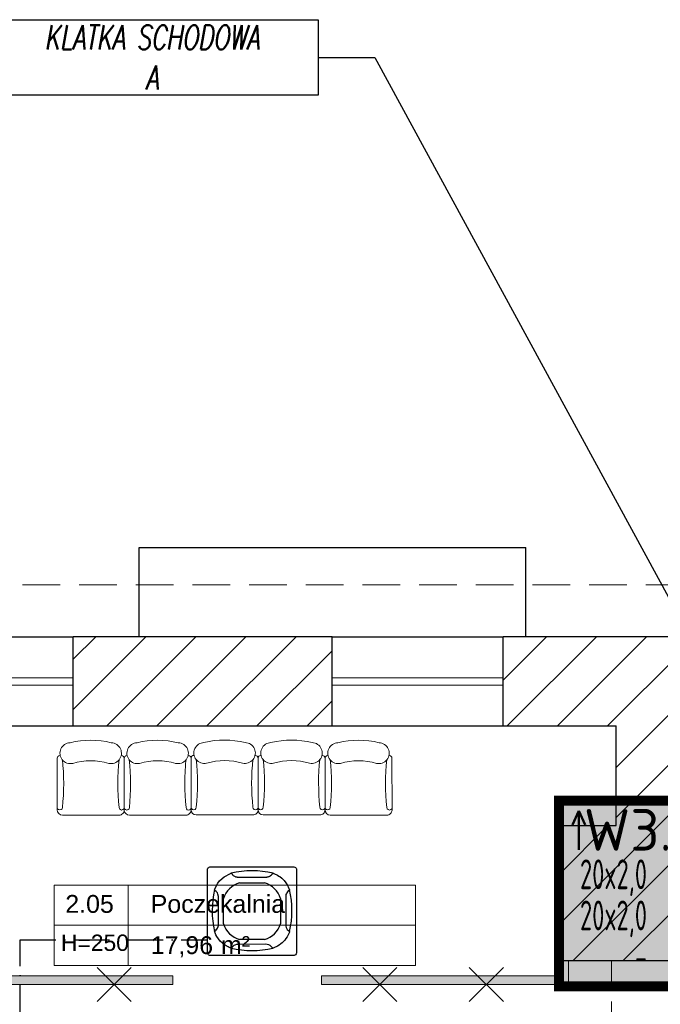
# Model space of a CAD drawing. Header units: millimetres. Extents: x 24385 to 79107, y -56478 to -23676.
# Tile 55 of 256: x 27581 to 28012, y -35209 to -34547. Entities that reach past the tile are written whole.
import ezdxf
from ezdxf.enums import TextEntityAlignment as Align

# ---------------------------------------------------------------- set-up
doc = ezdxf.new("R2010")
doc.units = ezdxf.units.MM
doc.header["$LTSCALE"] = 2
for name, pattern in [('ACAD_ISO10W100', [18, 12, -3, 0, -3]), ('DASHED', [19.05, 12.7, -6.35]), ('HIDDENX2', [19.05, 12.7, -6.35])]:
    doc.linetypes.add(name, pattern=pattern)
for name, color, linetype, lineweight in [('0_OPIS', 7, 'Continuous', 13), ('3DPLAN_A_OKNA', 153, 'Continuous', 5), ('3DPLAN_A_TABELKA POMIESZCZEŃ', 7, 'Continuous', 0), ('3DPLAN_A_WYSOKOŚCI ZMIANA', 144, 'HIDDENX2', 5), ('_WLK_W_OPIS', 211, 'Continuous', 9), ('A_TXT', 7, 'Continuous', 0), ('A_WYBURZENIA', 6, 'Continuous', 0), ('AW_WYM_WEW', 9, 'Continuous', 0)]:
    doc.layers.add(name, color=color, linetype=linetype, lineweight=lineweight)
for name, color, linetype in [('3DPLAN_A_KRESKOWANIE 1', 253, 'Continuous'), ('3DPLAN_A_OPIS', 8, 'Continuous'), ('3DPLAN_A_POMIESZCZENIE NUMER', 100, 'Continuous'), ('3DPLAN_K_DZIAŁOWA NISKIE', 134, 'Continuous'), ('3DPLAN_K_NOŚNA', 7, 'Continuous'), ('3DPLAN_K_OBRYS WIDOK', 242, 'Continuous'), ('_WLK_oznaczenia', 211, 'Continuous'), ('A_POMIESZCZENIE OPIS', 100, 'Continuous'), ('IS_freon_urządzenia', 3, 'DASHED')]:
    doc.layers.add(name, color=color, linetype=linetype)
doc.layers.add('kanalizacja pod stropem skropliny', color=7, linetype='Continuous', lineweight=30, true_color=0x60bb04)
doc.styles.add('ARIAL', font='arial.ttf')
doc.styles.add('isocp', font='isocpeur.ttf', dxfattribs={"width": 0.9})
doc.styles.add('J-ROMANS', font='ROMANS.SHX', dxfattribs={"width": 0.7, "oblique": 10})

# ---------------------------------------------------------------- blocks, each defined once
blk = doc.blocks.new('zw$2C56')
at = {"layer": 'IS_freon_urządzenia', "linetype": 'Continuous'}
for points in [[(-320.9, 376.4), (383.4, 376.4), (389.1, 375.7), (395.9, 373.3), (402.9, 368.2), (407.4, 362.4), (409.8, 356.8), (411.1, 348.4), (411.1, -355.9), (410.3, -362.5), (408.2, -368.2), (402.9, -375.4), (396.1, -380.5), (391.6, -382.3), (387.8, -383.2), (383.7, -383.6), (-321.7, -383.6), (-327.5, -382.8), (-332.2, -381.2), (-337, -378.5), (-340.7, -375.4), (-343.6, -372), (-346.1, -367.9), (-347.6, -364), (-348.5, -359.8), (-348.8, -357.6), (-348.9, 348.4), (-348.5, 352.9), (-347.6, 356.7), (-345.8, 361.1), (-341.9, 366.8), (-338.7, 369.9), (-334.9, 372.6), (-329.1, 375.1), (-325.1, 376), (-320.9, 376.4)], [(-151.6, 319.3), (-149.7, 319.7), (-148.1, 319.8), (-146.5, 319.5), (-145, 318.9), (-143.6, 318), (-142.5, 316.9), (-138.3, 311.3), (-136.6, 309.3), (-135.1, 307.6), (-129.1, 302.1), (-123.5, 297.9), (-119.4, 295.5), (-113.2, 292.4), (-108.5, 290.6), (-106, 290), (-100.9, 288.8), (-97.4, 288.2), (-95.7, 288), (-93.9, 287.8), (-92.2, 287.7), (-90.4, 287.6), (-89.1, 287.6), (151.4, 287.5), (156.7, 287.8), (161.1, 288.3), (165.3, 289.1), (169.5, 290.2), (174.5, 292), (178.6, 293.7), (182.3, 295.9), (185.4, 297.4), (187.7, 298.9), (189.1, 299.9), (197, 306.8), (202.1, 312.7), (205.8, 317.5), (207.7, 318.9), (210, 319.7), (211.6, 319.8), (213.3, 319.5), (216, 318.5), (238.1, 308.4), (248.3, 303.2), (260.8, 295.7), (267.5, 291.5), (285.6, 277.3), (292.1, 271.5), (299.8, 264.1), (306, 257.3), (320.4, 239.3), (326.3, 230.7), (332.4, 220.5), (340.7, 204.5), (346.6, 191), (349.5, 185), (350.8, 180.6), (350.2, 177.5), (349.5, 176), (347.8, 174), (341, 168.9), (333.1, 160.8), (328, 153.7), (324.5, 146.5), (321.3, 138.5), (319.2, 129.1), (318.6, 122.1), (318.6, -118.4), (320, -132.7), (323.4, -143.9), (332, -158.8), (345.1, -171.4), (349.9, -176), (350.8, -179.9), (350.1, -183.1), (347.8, -187.6), (344.7, -195.5), (331.8, -221.4), (321.2, -237.4), (310.5, -251.3), (289.1, -273.5), (276.8, -283.8), (264.2, -293.4), (249.4, -301.4), (217, -317.3), (212.5, -319), (210, -319), (207, -317.8), (204.7, -315.5), (201.6, -311.3), (192.5, -301.9), (185.6, -296.8), (174.5, -291.3), (160.2, -287.5), (150.5, -286.7), (-89.3, -286.9), (-102.6, -288.4), (-115.8, -293), (-124.9, -298.2), (-133, -304.9), (-137.2, -309.3), (-143.6, -317.3), (-148.1, -319.1), (-156.6, -316.1), (-163.9, -312.6), (-172.5, -309.1), (-190.6, -299.8), (-206.2, -289.6), (-221.6, -276.5), (-222.2, -277.2), (-240.5, -259.6), (-255.8, -241.1), (-269.2, -220.2), (-276.8, -206.2), (-284.4, -189), (-287.6, -182.3), (-287.9, -178.3), (-286.8, -175.3), (-283.1, -172), (-275.1, -165.3), (-275.1, -158.2), (-268.3, -158.2), (-263.5, -150), (-260.2, -142.8), (-257.8, -135.3), (-256.1, -124.9), (-255.6, -81.8), (-255.8, -19.6), (-255.9, 123), (-259.3, 141.1), (-264.8, 153), (-274.4, 165.4), (-285, 174), (-287.9, 179), (-287.4, 183.5), (-276, 208.5), (-260.8, 235.7), (-245.6, 254.6), (-223.9, 276.5), (-207.6, 289.4), (-151.8, 319.2)], [(-75.4, 238.9), (138.2, 238.9)], [(-211.2, -111), (-211.2, 103.2)], [(274, 103.2), (274, -111)], [(138.2, -246.7), (-75.4, -246.7)]]:
    blk.add_lwpolyline(points, dxfattribs=at)
for centre, radius, start, end in [((31.9, -425.5), 766.4, 76.49589, 103.52058), ((457.5, 2.1), 766.4, 166.47925, 193.50393), ((-19.4, 47), 199.9, 106.26109, 163.66923), ((82.2, 47), 199.9, 16.33077, 73.73892), ((-394.1, 1.3), 766.4, 346.49589, 13.52058), ((-19.4, -54.8), 199.9, 196.33077, 253.73891), ((82.2, -54.8), 199.9, 286.26108, 343.66923), ((31.1, 426.1), 766.4, 256.47925, 283.50393)]:
    blk.add_arc(centre, radius, start, end, dxfattribs=at)
blk = doc.blocks.new('G$CDB1AC55F')
at = {"layer": 'IS_freon_urządzenia', "xscale": 0.07876787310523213, "yscale": 0.07876787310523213, "zscale": 0.07876787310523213}
blk.add_blockref('zw$2C56', (27.48, 30.22), dxfattribs=at)
blk = doc.blocks.new('sillon 1')
for p, q in [((-0.3305, -0.6887), (-0.3302, -0.1779)), ((-0.3048, -0.1525), (-0.3048, -0.1525)), ((0.3048, -0.1523), (0.3048, -0.1523)), ((0.3302, -0.1777), (0.3299, -0.6886)), ((0.2791, -0.7394), (-0.2797, -0.7395))]:
    blk.add_line(p, q)
for centre, radius, start, end in [((0.0002, -0.8255), 0.8255, 75.76553, 104.26559), ((-0.2003, -0.1283), 0.1029, 91.58521, 282.69594), ((0.2004, -0.1282), 0.1029, 257.33517, 88.44591), ((-0.3048, -0.1779), 0.0254, 90.01556, 180.01556), ((-2.4547, -0.4252), 2.188, 353.75262, 6.15645), ((2.4544, -0.4285), 2.188, 173.75262, 186.15645), ((0.3048, -0.1777), 0.0254, 0.01556, 90.01556), ((0.0002, -0.8382), 0.635, 73.75535, 106.27576), ((-0.3051, -0.6633), 0.0254, 180.01556, 0.01556), ((0.3045, -0.6632), 0.0254, 180.01556, 0.01556), ((-0.2797, -0.6887), 0.0508, 180.01556, 270.01556), ((0.2791, -0.6886), 0.0508, 270.01556, 0.01556)]:
    blk.add_arc(centre, radius, start, end)
blk = doc.blocks.new('tabelka dla tp')
at = {"layer": '3DPLAN_A_TABELKA POMIESZCZEŃ'}
for p, q in [((49.7, 54), (49.7, 0)), ((0, 27), (243.13, 27))]:
    blk.add_line(p, q, dxfattribs=at)
blk.add_lwpolyline([(0, 54), (243.13, 54), (243.13, 0), (0, 0)], close=True, dxfattribs=at)
at = {"layer": '3DPLAN_A_POMIESZCZENIE NUMER', "color": 7, "style": 'ARIAL'}
blk.add_attdef('NUMER', (2.23, 35.39), '', height=12, dxfattribs=at)
at = {"layer": 'A_POMIESZCZENIE OPIS', "insert": (112.2, 19.75), "char_height": 12, "width": 36.4122, "attachment_point": 1, "style": 'ARIAL'}
blk.add_mtext('{\\C7;m²}', dxfattribs=at)
at = {"layer": 'A_POMIESZCZENIE OPIS', "color": 7, "style": 'ARIAL'}
for tag, p in [('NAZWA', (51.73, 35.39)), ('POWIERZCHNIA', (51.06, 7.24))]:
    blk.add_attdef(tag, p, '', height=12, dxfattribs=at)
blk = doc.blocks.new('II pietrooo')
at = {"layer": '3DPLAN_A_KRESKOWANIE 1'}
h = blk.add_hatch(dxfattribs=at)
h.set_pattern_fill('ANSI31', color=256, scale=7.5, style=0)
h.set_pattern_definition([(45, (25713.503, -37486.946), (-16.83798, 16.83798), [])])
h.paths.add_polyline_path([(28996.12, -35640.04), (29220.12, -35640.04), (29220.12, -35744.04), (29268.12, -35744.04), (29268.12, -35638.04), (29280.12, -35638.04), (29280.12, -35618.04), (28996.12, -35618.04)])
h.paths.add_polyline_path([(28878.12, -35618.04), (28627.12, -35618.04), (28627.12, -35638.72), (28681.52, -35638.72), (28681.52, -35640.04), (28878.12, -35640.04)])
h.paths.add_polyline_path([(28627.12, -35774.7), (28669.12, -35774.7), (28669.12, -35692.72), (28627.12, -35692.72)])
h.paths.add_polyline_path([(28558.7, -36657.04), (28739.12, -36657.04), (28739.12, -36571.04), (28671.12, -36571.04), (28671.12, -36518.04), (28657.12, -36518.04), (28657.12, -36236.04), (28700.12, -36236.04), (28700.12, -36016.04), (28669.12, -36016.04), (28669.12, -35828.7), (28627.12, -35828.7), (28627.12, -35865.04), (28626.12, -35886.04), (28626.12, -36572.04), (28558.7, -36572.04)])
h.paths.add_polyline_path([(29268.12, -35964.04), (29268.12, -35847.04), (29220.12, -35847.04), (29220.12, -35964.04)])
h.paths.add_polyline_path([(29503.49, -35638.04), (29503.49, -35618.04), (29460.12, -35618.04), (29460.12, -35600.04), (29450.12, -35600.04), (29450.12, -35618.04), (29383.12, -35618.04), (29383.12, -35638.04)])
h.paths.add_polyline_path([(28853.12, -36657.04), (29038.12, -36657.04), (29038.12, -36571.04), (28853.12, -36571.04)])
h.paths.add_polyline_path([(29151.12, -36657.04), (29338.12, -36657.04), (29338.12, -36571.04), (29270.12, -36571.04), (29270.12, -36518.04), (29220.12, -36518.04), (29220.12, -36571.04), (29151.12, -36571.04)])
h.paths.add_polyline_path([(29634.12, -36571.04), (29451.12, -36571.04), (29451.12, -36657.04), (29634.12, -36657.04)])
h.paths.add_polyline_path([(29935.12, -36571.04), (29869.12, -36571.04), (29869.12, -36518.04), (29822.12, -36518.04), (29822.12, -36571.04), (29747.12, -36571.04), (29747.12, -36657.04), (29935.12, -36657.04)])
h.paths.add_polyline_path([(30049.12, -36657.04), (30229.12, -36657.04), (30229.12, -36572.04), (30152.12, -36572.04), (30152.12, -35868.04), (30205.12, -35868.04), (30205.12, -35846.04), (30137.12, -35846.04), (30137.12, -36571.04), (30049.12, -36571.04)])
h.paths.add_polyline_path([(30416.12, -35967.04), (30444.12, -35967.04), (30444.12, -36519.04), (30416.12, -36519.04), (30416.12, -36572.04), (30344.12, -36572.04), (30344.12, -36657.04), (30525.12, -36657.04), (30525.12, -36569.04), (30491.12, -36569.04), (30491.12, -35961.04), (30561.12, -35961.04), (30561.12, -35942.04), (30464.12, -35942.04), (30464.12, -35846.04), (30308.12, -35846.04), (30308.12, -35868.04), (30416.12, -35868.04)])
h.paths.add_polyline_path([(30640.12, -36657.04), (30826.12, -36657.04), (30826.12, -36569.04), (30640.12, -36569.04)])
h.paths.add_polyline_path([(31069.12, -36128.04), (31069.12, -36517.04), (31041.12, -36517.04), (31041.12, -36569.04), (30941.12, -36569.04), (30941.12, -36657.04), (31677.49, -36657.04), (31677.49, -36350.04), (31638.12, -36350.04), (31638.12, -36497.04), (31585.12, -36497.04), (31585.12, -36562.04), (31092.12, -36562.04), (31092.12, -36128.04)])
h.paths.add_polyline_path([(31069.12, -35961.04), (30716.12, -35961.04), (30716.12, -35813.04), (30718.62, -35813.04), (30728.12, -35813.04), (30728.12, -35942.04), (31012.12, -35942.04), (31012.12, -35891.04), (31024.12, -35891.04), (31024.12, -35870.04), (31046.12, -35870.04), (31046.12, -35891.04), (31058.12, -35891.04), (31058.12, -35942.04), (31562.12, -35942.04), (31562.12, -35677.04), (31610.12, -35677.04), (31610.12, -35281.04), (31677.49, -35281.04), (31677.49, -36124.04), (31638.12, -36124.04), (31638.12, -35961.04), (31092.12, -35961.04), (31092.12, -36025.04), (31069.12, -36025.04)])
h.paths.add_polyline_path([(30708.33, -35857.49), (30708.33, -35812.36), (30740.73, -35812.36), (30740.73, -35857.49)], flags=9)
h.paths.add_polyline_path([(31062.12, -35694.04), (31062.12, -35618.04), (31015.12, -35618.04), (31015.12, -35694.04)])
h.paths.add_polyline_path([(31677.49, -35151.04), (31677.49, -34962.04), (30941.12, -34962.04), (30941.12, -35016.04), (31013.12, -35016.04), (31013.12, -35069.04), (31062.12, -35069.04), (31062.12, -35011.04), (31562.12, -35011.04), (31562.12, -35142.04), (31610.12, -35142.04), (31610.12, -35151.04)])
h.paths.add_polyline_path([(30826.12, -34962.04), (30640.12, -34962.04), (30640.12, -35016.04), (30826.12, -35016.04)])
h.paths.add_polyline_path([(30346.12, -35009.04), (30420.12, -35009.04), (30420.12, -35062.04), (30450.12, -35062.04), (30450.12, -35149.04), (30460.12, -35149.04), (30460.12, -35016.04), (30525.12, -35016.04), (30525.12, -34962.04), (30346.12, -34962.04)])
h.paths.add_polyline_path([(30231.12, -34962.04), (30056.12, -34962.04), (30056.12, -35009.04), (30231.12, -35009.04)])
h.paths.add_polyline_path([(29856.12, -35328.04), (29856.12, -35059.04), (29872.12, -35059.04), (29872.12, -35009.04), (29941.12, -35009.04), (29941.12, -34962.04), (29753.12, -34962.04), (29753.12, -35009.04), (29818.12, -35009.04), (29818.12, -35059.04), (29834.12, -35059.04), (29834.12, -35328.04)])
h.paths.add_polyline_path([(29460.12, -35480.04), (29460.12, -35466.04), (30247.12, -35466.04), (30247.12, -35441.04), (29856.12, -35441.04), (29856.12, -35428.04), (29834.12, -35428.04), (29834.12, -35441.04), (29556.12, -35441.04), (29556.12, -35009.04), (29638.12, -35009.04), (29638.12, -34962.04), (29461.12, -34962.04), (29461.12, -35016.04), (29547.12, -35016.04), (29547.12, -35448.04), (29368.12, -35448.04), (29368.12, -35466.04), (29450.12, -35466.04), (29450.12, -35480.04), (29452.12, -35480.04)])
h.paths.add_polyline_path([(29336.12, -34962.04), (29156.46, -34962.04), (29156.46, -35014.04), (29226.46, -35014.04), (29226.46, -35404.04), (29175.46, -35404.04), (29175.46, -35444.04), (28929.46, -35444.04), (28929.46, -35466.04), (29265.12, -35466.04), (29265.12, -35448.04), (29253.12, -35448.04), (29253.12, -35070.04), (29282.12, -35070.04), (29282.12, -35016.04), (29336.12, -35016.04)])
h.paths.add_polyline_path([(28860.46, -35014.04), (29041.46, -35014.04), (29041.46, -34962.04), (28860.46, -34962.04)])
h.paths.add_polyline_path([(28697.46, -35187.04), (28697.46, -35084.04), (28674.46, -35084.04), (28674.46, -35014.04), (28745.46, -35014.04), (28745.46, -34962.04), (28602.12, -34962.04), (28602.12, -35015.04), (28627.12, -35015.04), (28627.12, -35067.04), (28642.12, -35067.04), (28642.12, -35072.04), (28642.12, -35146.32), (28685.71, -35146.32), (28685.71, -35187.04)])
h.paths.add_polyline_path([(28642.12, -35353.04), (28635.12, -35353.04), (28635.12, -35438.04), (28643.12, -35438.04), (28643.12, -35466.04), (28829.46, -35466.04), (28829.46, -35444.04), (28674.46, -35444.04), (28674.46, -35200.32), (28642.12, -35200.32)])
h.paths.add_polyline_path([(28492.12, -35015.04), (28492.12, -34962.04), (28212, -34962.04), (28212, -34959.04), (28205.12, -34959.04), (28205.12, -35015.04)])
h.paths.add_polyline_path([(28062.12, -35183.04), (28062.12, -35072.04), (28072.12, -35072.04), (28072.12, -35015.04), (28081.12, -35015.04), (28081.12, -34918.04), (28086.12, -34918.04), (28086.12, -34914.04), (28068.99, -34914.04), (28068.99, -34944.04), (28073.99, -34944.04), (28073.99, -34959.04), (28062.49, -34959.04), (28062.49, -34962.04), (28026.62, -34962.04), (28026.62, -35180.04), (28027.12, -35180.04), (28027.12, -35183.04)])
h.paths.add_polyline_path([(27906.12, -35022.04), (27982.12, -35022.04), (27982.12, -35089.04), (27944.12, -35089.04), (27944.12, -35180.04), (28026.62, -35180.04), (28026.62, -34962.04), (27906.12, -34962.04)])
h.paths.add_polyline_path([(27791.12, -34962.04), (27617.12, -34962.04), (27617.12, -35022.04), (27791.12, -35022.04)])
h.paths.add_polyline_path([(27460.12, -35083.04), (27426.12, -35083.04), (27426.12, -35022.04), (27502.12, -35022.04), (27502.12, -34962.04), (26781.49, -34962.04), (26781.49, -35100.04), (26827.12, -35100.04), (26827.12, -35020.04), (27377.12, -35020.04), (27377.12, -35072.04), (27405.12, -35072.04), (27405.12, -35233.04), (27460.12, -35233.04)])
h.paths.add_polyline_path([(27405.12, -35492.04), (27426.12, -35492.04), (27426.12, -35323.04), (27405.12, -35323.04), (27405.12, -35332.04), (26827.12, -35332.04), (26827.12, -35275.04), (26781.49, -35275.04), (26781.49, -35409.04), (26826.12, -35409.04), (26826.12, -35352.04), (27405.12, -35352.04)])
h.paths.add_polyline_path([(26827.12, -36005.04), (26827.12, -35955.04), (27379.12, -35955.04), (27379.12, -35969.04), (27405.12, -35969.04), (27405.12, -35998.04), (27426.12, -35998.04), (27426.12, -35901.04), (27346.12, -35901.04), (27346.12, -35931.04), (26850.12, -35931.04), (26850.12, -35891.04), (26781.49, -35891.04), (26781.49, -36005.04)])
h.paths.add_polyline_path([(26993.72, -36573.04), (26827.12, -36573.04), (26827.12, -36503.04), (26881.12, -36503.04), (26881.12, -36349.04), (26827.12, -36349.04), (26827.12, -36275.04), (26781.49, -36275.04), (26781.49, -36657.04), (26993.72, -36657.04)])
h.paths.add_polyline_path([(27462.55, -36581.04), (27431.12, -36581.04), (27431.12, -36173.04), (27468.12, -36173.04), (27468.12, -36134.04), (27477.12, -36134.04), (27477.12, -36113.04), (27426.12, -36113.04), (27426.12, -36088.04), (27405.12, -36088.04), (27405.12, -36522.04), (27378.12, -36522.04), (27378.12, -36573.04), (27181.88, -36573.04), (27181.88, -36657.04), (27462.55, -36657.04)])
h.paths.add_polyline_path([(27415.62, -36075.12), (27432.05, -36075.12), (27432.05, -36095.12), (27415.62, -36095.12)], flags=9)
h.paths.add_polyline_path([(27804.12, -36578.85), (27739.12, -36578.85), (27739.12, -36043.85), (27716.12, -36043.85), (27716.12, -36113.04), (27580.12, -36113.04), (27580.12, -36134.04), (27717.12, -36134.04), (27717.12, -36581.04), (27577.55, -36581.04), (27577.55, -36657.04), (27804.12, -36657.04)])
h.paths.add_polyline_path([(28147.7, -36572.04), (28077.7, -36572.04), (28077.7, -36523.04), (28062.7, -36523.04), (28062.7, -36237.04), (28106.7, -36237.04), (28106.7, -36134.04), (28062.7, -36134.04), (28062.7, -36010.04), (28106.7, -36010.04), (28106.7, -35886.04), (28394.12, -35886.04), (28394.12, -35864.04), (28063.12, -35864.04), (28063.12, -35670.04), (28073.12, -35670.04), (28073.12, -35621.04), (28062.12, -35621.04), (28062.12, -35543.04), (28082.12, -35543.04), (28082.12, -35495.04), (28062.12, -35495.04), (28062.12, -35394.04), (28282.12, -35394.04), (28282.12, -35408.04), (28286.46, -35408.04), (28298.12, -35408.04), (28298.12, -35378.04), (28379.12, -35378.04), (28379.12, -35438.04), (28517.12, -35438.04), (28517.12, -35353.04), (28062.12, -35353.04), (28062.12, -35333.04), (28027.12, -35333.04), (28027.12, -35347.04), (28026.62, -35347.04), (28026.62, -36657.04), (28147.7, -36657.04)])
h.paths.add_polyline_path([(27990.12, -35853.04), (27968.12, -35853.04), (27968.12, -35869.04), (27697.3, -35869.04), (27697.3, -35888.04), (27716.12, -35888.04), (27716.12, -35906.28), (27737.7, -35906.28), (27737.7, -35953.85), (27739.12, -35953.85), (27739.12, -35885.85), (27985.12, -35885.85), (27985.12, -35971.85), (28001.12, -35971.85), (28001.12, -36038.85), (27936.12, -36038.85), (27936.12, -36242.85), (27999.12, -36242.85), (27999.12, -36501.85), (27972.12, -36501.85), (27972.12, -36578.85), (27919.12, -36578.85), (27919.12, -36657.04), (28026.62, -36657.04), (28026.62, -35347.04), (27730.12, -35347.04), (27730.12, -35371.04), (27990.12, -35371.04), (27990.12, -35559.04), (27950.12, -35559.04), (27950.12, -35615.04), (27920.12, -35615.04), (27920.12, -35714.04), (27990.12, -35714.04)])
h.paths.add_polyline_path([(27618.12, -35845.04), (27595.12, -35845.04), (27595.12, -35888.04), (27697.3, -35888.04), (27697.3, -35869.04), (27618.12, -35869.04)])
h.paths.add_polyline_path([(27618.12, -35668.04), (27611.12, -35668.04), (27611.12, -35639.52), (27595.12, -35639.52), (27595.12, -35742.04), (27618.12, -35742.04)])
h.paths.add_polyline_path([(27627.12, -35371.04), (27627.12, -35347.04), (27595.12, -35347.04), (27595.12, -35585.52), (27611.12, -35585.52), (27611.12, -35371.04)])
h.paths.add_polyline_path([(27611.12, -35585.52), (27595.12, -35585.52), (27595.12, -35612.52), (27611.12, -35612.52)])
h.paths.add_polyline_path([(27595.12, -35612.52), (27595.12, -35639.52), (27611.12, -35639.52), (27611.12, -35612.52)])
h.paths.add_polyline_path([(28681.52, -35638.72), (28627.12, -35638.72), (28627.12, -35665.72), (28669.12, -35665.72), (28669.12, -35640.04), (28681.52, -35640.04)])
h.paths.add_polyline_path([(28627.12, -35665.72), (28627.12, -35692.72), (28669.12, -35692.72), (28669.12, -35665.72)])
h.paths.add_polyline_path([(28669.12, -35774.7), (28627.12, -35774.7), (28627.12, -35801.7), (28669.12, -35801.7)])
h.paths.add_polyline_path([(28500.55, -35778.11), (28635.7, -35778.11), (28635.7, -35799.65), (28500.55, -35799.65)], flags=9)
h.paths.add_polyline_path([(28627.12, -35801.7), (28627.12, -35828.7), (28669.12, -35828.7), (28669.12, -35801.7)])
h.paths.add_polyline_path([(30458.65, -36145.03), (30476.6, -36145.03), (30476.6, -36165.03), (30458.65, -36165.03)], flags=24)
h.paths.add_polyline_path([(31264.91, -35935.28), (31310.04, -35935.28), (31310.04, -35967.68), (31264.91, -35967.68)], flags=24)
h.paths.add_polyline_path([(30821.98, -35935.28), (30867.1, -35935.28), (30867.1, -35967.68), (30821.98, -35967.68)], flags=24)
h.paths.add_polyline_path([(29703.79, -35437.78), (29748.92, -35437.78), (29748.92, -35470.18), (29703.79, -35470.18)], flags=24)
h.paths.add_polyline_path([(30025.57, -35437.78), (30070.7, -35437.78), (30070.7, -35470.18), (30025.57, -35470.18)], flags=24)
h.paths.add_polyline_path([(29534.64, -35263.91), (29534.64, -35218.79), (29567.04, -35218.79), (29567.04, -35263.91)], flags=24)
h.paths.add_polyline_path([(27335.79, -35645.68), (27389.56, -35645.68), (27389.56, -35678.08), (27335.79, -35678.08)], flags=24)
at = {"layer": 'A_WYBURZENIA', "transparency": 33554687}
h = blk.add_hatch(dxfattribs=at)
h.set_pattern_fill('DOTS', color=256)
h.set_pattern_definition([(0, (6153.1716, -11332.5662), (0.79375, 1.5875), [0, -1.5875])])
h.paths.add_polyline_path([(27684.12, -35196.04), (27684.12, -35190.04), (27460.12, -35190.04), (27460.12, -35196.04)])
h.paths.add_polyline_path([(27944.12, -35190.04), (27784.12, -35190.04), (27784.12, -35196.04), (27950.12, -35196.04), (27950.12, -35180.04), (27944.12, -35180.04)])
at = {"layer": '3DPLAN_A_OKNA'}
for p, q in [((27502.12, -34989.54), (27617.12, -34989.54)), ((27791.12, -34989.54), (27906.12, -34989.54)), ((27502.12, -34994.54), (27617.12, -34994.54)), ((27791.12, -34994.54), (27906.12, -34994.54))]:
    blk.add_line(p, q, dxfattribs=at)
at = {"layer": '3DPLAN_A_OPIS', "color": 1, "lineweight": 30}
for p, q in [((27633.2, -35207.48), (27656.08, -35184.6)), ((27633.2, -35184.6), (27656.08, -35207.48)), ((27811.86, -35207.48), (27834.74, -35184.6)), ((27811.86, -35184.6), (27834.74, -35207.48)), ((27883.45, -35207.48), (27906.33, -35184.6)), ((27883.45, -35184.6), (27906.33, -35207.48))]:
    blk.add_line(p, q, dxfattribs=at)
at = {"layer": '3DPLAN_A_WYSOKOŚCI ZMIANA'}
for p, q in [((28027.49, -34927.04), (26746.49, -34927.04)), ((27979.12, -35347.04), (27979.12, -35180.04))]:
    blk.add_line(p, q, dxfattribs=at)
at = {"layer": '3DPLAN_K_DZIAŁOWA NISKIE'}
for p, q in [((27502.12, -35022.04), (27617.12, -35022.04)), ((27791.12, -35022.04), (27906.12, -35022.04))]:
    blk.add_line(p, q, dxfattribs=at)
at = {"layer": '3DPLAN_K_NOŚNA'}
for p, q in [((27791.12, -34962.04), (27617.12, -34962.04)), ((27617.12, -35022.04), (27617.12, -34962.04)), ((27791.12, -35022.04), (27791.12, -34962.04)), ((28027.49, -34962.04), (27906.12, -34962.04)), ((27906.12, -35022.04), (27906.12, -34962.04)), ((27617.12, -35022.04), (27791.12, -35022.04)), ((27906.12, -35022.04), (27982.12, -35022.04)), ((27982.12, -35089.04), (27982.12, -35022.04)), ((27944.12, -35089.04), (27982.12, -35089.04)), ((27944.12, -35180.04), (27944.12, -35089.04)), ((28027.12, -35180.04), (27944.12, -35180.04))]:
    blk.add_line(p, q, dxfattribs=at)
at = {"layer": '3DPLAN_K_OBRYS WIDOK'}
for p, q in [((27661.49, -34962.04), (27661.49, -34902.04)), ((27661.49, -34902.04), (27921.49, -34902.04)), ((27921.49, -34962.04), (27921.49, -34902.04)), ((27502.12, -34962.04), (27617.12, -34962.04)), ((27791.12, -34962.04), (27906.12, -34962.04))]:
    blk.add_line(p, q, dxfattribs=at)
at = {"layer": 'A_TXT', "color": 1, "lineweight": 30}
for p, q in [((27781.86, -34572.32), (27819.99, -34572.32)), ((27819.99, -34572.32), (28093.48, -35075.54))]:
    blk.add_line(p, q, dxfattribs=at)
blk.add_lwpolyline([(27558.28, -34546.92), (27781.86, -34546.92), (27781.86, -34597.72), (27558.28, -34597.72)], close=True, dxfattribs=at)
at = {"layer": 'A_WYBURZENIA'}
for p, q in [((27944.12, -35180.04), (27944.12, -35190.04)), ((27950.12, -35180.04), (27950.12, -35196.04)), ((27684.12, -35190.04), (27460.12, -35190.04)), ((27684.12, -35196.04), (27460.12, -35196.04)), ((27684.12, -35190.04), (27684.12, -35196.04)), ((27784.12, -35190.04), (27784.12, -35196.04))]:
    blk.add_line(p, q, dxfattribs=at)
at = {"layer": 'A_WYBURZENIA', "transparency": 33554687}
for p, q in [((27944.12, -35190.04), (27784.12, -35190.04)), ((27784.12, -35196.04), (27950.12, -35196.04))]:
    blk.add_line(p, q, dxfattribs=at)
at = {"layer": '3DPLAN_A_TABELKA POMIESZCZEŃ', "ltscale": 0.5}
ref = blk.add_blockref('tabelka dla tp', (27604.23, -35183.11), dxfattribs=at)
ref.add_attrib('NUMER', '2.05', (27611.76, -35147.72), dxfattribs={"layer": '3DPLAN_A_POMIESZCZENIE NUMER', "color": 0, "height": 12, "style": 'ARIAL'})
ref.add_attrib('NAZWA', 'Poczekalnia', (27669.19, -35147.72), dxfattribs={"layer": 'A_POMIESZCZENIE OPIS', "color": 0, "height": 12, "style": 'ARIAL'})
ref.add_attrib('POWIERZCHNIA', '17,96', (27669.19, -35175.47), dxfattribs={"layer": 'A_POMIESZCZENIE OPIS', "color": 0, "height": 12, "style": 'ARIAL'})
at = {"layer": 'AW_WYM_WEW', "ltscale": 0.5, "xscale": -68.17499999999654, "yscale": 68.17499999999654, "zscale": 68.17499999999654}
for p in [(27628.84, -35031.6), (27673.86, -35031.61), (27718.88, -35031.48), (27763.9, -35031.49), (27808.93, -35031.6)]:
    blk.add_blockref('sillon 1', p, dxfattribs=at)
at = {"layer": '3DPLAN_A_OPIS', "color": 1, "lineweight": 30, "style": 'ARIAL'}
for tag, p in [('WYŁĄCZONE', (29640.58, -35218.77)), ('WYŁĄCZONE', (30122.42, -35218.77)), ('Z_OPRACOWANIA', (29630.24, -35241.21)), ('Z_OPRACOWANIA', (30112.08, -35241.21)), ('WYŁĄCZONE', (28887.31, -35245.56)), ('Z_OPRACOWANIA', (28876.97, -35267.28)), ('WYŁĄCZONE', (30987.8, -35381.78)), ('Z_OPRACOWANIA', (30977.46, -35404.21))]:
    blk.add_attdef(tag, p, '', height=12, dxfattribs=at)
at = {"layer": '3DPLAN_A_TABELKA POMIESZCZEŃ', "color": 7, "ltscale": 0.5, "insert": (27608.83, -35162.35), "char_height": 11, "width": 59.2068, "attachment_point": 1, "style": 'ARIAL'}
blk.add_mtext('H=250', dxfattribs=at)
at = {"layer": 'A_TXT', "color": 1, "lineweight": 30, "insert": (27670.07, -34572.32), "char_height": 16.2, "width": 223.5808, "attachment_point": 5, "style": 'J-ROMANS'}
blk.add_mtext('KLATKA SCHODOWA\\PA', dxfattribs=at)

msp = doc.modelspace()

# ---------------------------------------------------------------- hatches: boundary and pattern name
at = {"layer": '_WLK_W_OPIS'}
msp.add_hatch(color=255, dxfattribs=at).paths.add_polyline_path([(27943.72, -35197.08), (28055.15, -35197.08), (28055.15, -35072.22), (27943.72, -35072.22)])

# ---------------------------------------------------------------- linework, layer by layer
at = {"layer": '_WLK_oznaczenia', "lineweight": 50}
msp.add_line((27957.02, -35079.16), (27957.02, -35105.25), dxfattribs=at)
at = {"layer": '_WLK_W_OPIS', "color": 211, "lineweight": 50}
for q in [(27952.77, -35088.54), (27961.28, -35088.54)]:
    msp.add_line((27957.02, -35079.16), q, dxfattribs=at)
at = {"layer": '_WLK_W_OPIS', "const_width": 6.68}
msp.add_lwpolyline([(27943.72, -35197.08), (28055.15, -35197.08), (28055.15, -35072.22), (27943.72, -35072.22)], close=True, dxfattribs=at)
at = {"layer": 'kanalizacja pod stropem skropliny', "linetype": 'ACAD_ISO10W100'}
msp.add_lwpolyline([(27581.48, -35364.21), (27581.48, -35165.79), (27707.39, -35165.79)], dxfattribs=at)

# ---------------------------------------------------------------- block references
at = {"layer": '0_OPIS'}
msp.add_blockref('II pietrooo', (0, 0), dxfattribs=at)
at = {"layer": 'IS_freon_urządzenia'}
msp.add_blockref('G$CDB1AC55F', (27707.38, -35176.54), dxfattribs=at)

# ---------------------------------------------------------------- texts
at = {"layer": '_WLK_W_OPIS', "style": 'isocp'}
msp.add_text('W3.4', height=28, dxfattribs=at).set_placement((28000.55, -35105.93), align=Align.CENTER)
at = {"layer": '_WLK_W_OPIS', "style": 'isocp', "width": 0.6}
for s, p in [('20x2,0', (28002.95, -35131.81)), ('20x2,0', (28002.95, -35159.48)), ('-', (28002.95, -35187.15))]:
    msp.add_text(s, height=20, dxfattribs=at).set_placement(p, align=Align.RIGHT)

doc.saveas('drawing.dxf')
